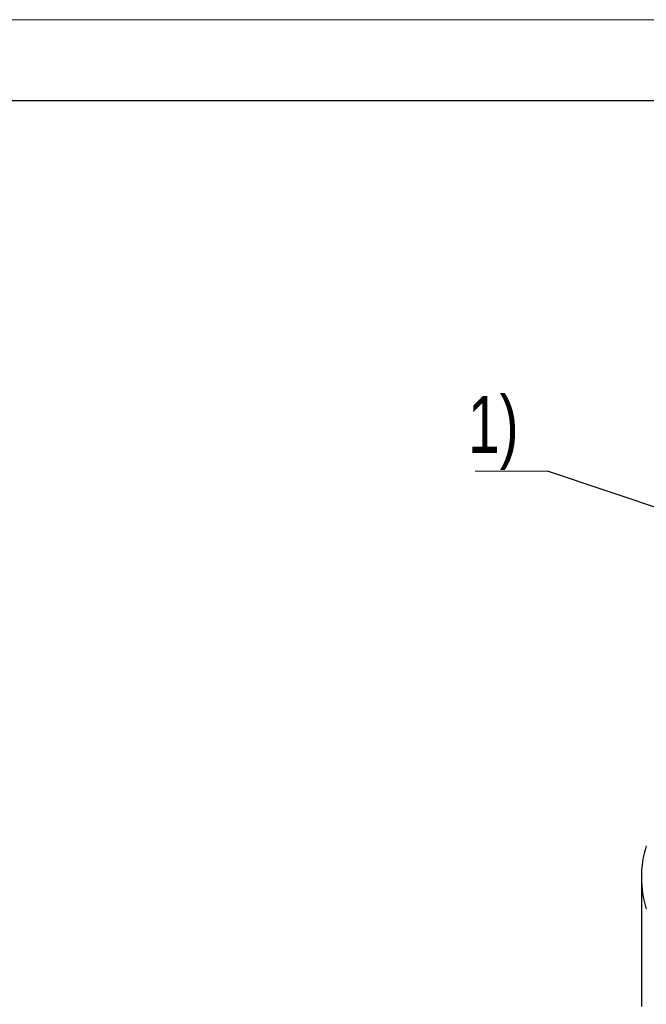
# Model space of a CAD drawing. Header units: millimetres. Extents: x 0 to 420, y 0 to 297.
# Tile 64 of 68: x 333 to 372, y 236 to 297. Entities that reach past the tile are written whole.
import ezdxf

# ---------------------------------------------------------------- set-up
doc = ezdxf.new("R2010")
doc.units = ezdxf.units.MM
doc.layers.add('ОСЕВЫЕ', color=7, linetype='Continuous')
doc.styles.add('SLDTEXTSTYLE0', font='TXT', dxfattribs={"width": 0.75})
doc.dimstyles.new('SLDDIMSTYLE4', dxfattribs={"dimtxt": 0.18, "dimasz": 3.302, "dimexe": 0, "dimexo": 0.0625, "dimgap": 0, "dimtad": 0, "dimtih": 1, "dimtoh": 1, "dimdec": 0, "dimrnd": 1e-09, "dimzin": 0, "dimdsep": 46, "dimtxsty": 'Standard', "dimsah": 1, "dimcen": 0.09, "dimadec": 0, "dimazin": 0, "dimtfac": 3.302, "dimtdec": 0, "dimtofl": 0, "dimtmove": 0, "dimatfit": 3, "dimfxl": 0, "dimfrac": 2, "dimtolj": 1, "dimtzin": 0, "dimarcsym": 0})

# ---------------------------------------------------------------- blocks, each defined once
blk = doc.blocks.new('SW_NOTE_0_7')
at = {"color": 0, "linetype": 'Continuous', "lineweight": 0}
blk.add_line((-4.459, 0), (0, 0), dxfattribs=at)
at = {"color": 0, "linetype": 'Continuous', "lineweight": 0, "insert": (-4.897, 4.619), "char_height": 3.5, "attachment_point": 1, "style": 'SLDTEXTSTYLE0'}
blk.add_mtext('1)', dxfattribs=at)

msp = doc.modelspace()

# ---------------------------------------------------------------- linework, layer by layer
at = {"color": 7, "linetype": 'Continuous', "lineweight": 25}
for p, q in [((415, 292), (20, 292)), ((371.23165, 244.15195), (371.23165, 236.19292))]:
    msp.add_line(p, q, dxfattribs=at)
msp.add_arc((377.6964, 244.15183), 6.46325, 162.5648435, 197.6438626, dxfattribs=at)
at = {"layer": 'ОСЕВЫЕ', "lineweight": 18}
msp.add_line((0, 297), (420, 297), dxfattribs=at)

# ---------------------------------------------------------------- block references
at = {"color": 7, "linetype": 'Continuous', "lineweight": 0}
msp.add_blockref('SW_NOTE_0_7', (365.44524, 269.18251), dxfattribs=at)

# ---------------------------------------------------------------- leaders
msp.add_leader([(384.73213, 262.69647), (365.44524, 269.18251)], dimstyle='SLDDIMSTYLE4', dxfattribs=at)

doc.saveas('drawing.dxf')
